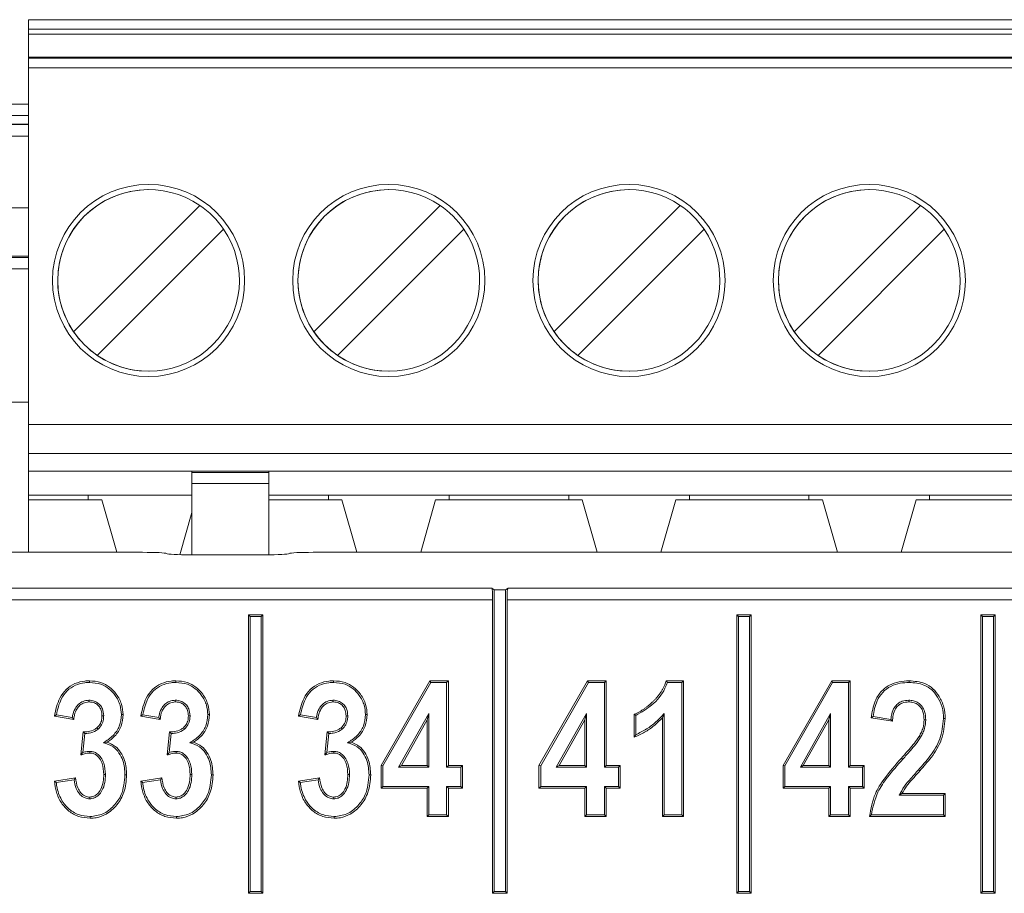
# Model space of a CAD drawing. Header units: millimetres. Extents: x 0 to 2100, y 0 to 1485.
# Tile 47 of 68: x 527 to 547, y 1275 to 1293. Entities that reach past the tile are written whole.
import ezdxf

# ---------------------------------------------------------------- set-up
doc = ezdxf.new("R2010")
doc.units = ezdxf.units.MM
doc.header["$LTSCALE"] = 5

msp = doc.modelspace()

# ---------------------------------------------------------------- linework, layer by layer
at = {"color": 7, "linetype": 'Continuous', "lineweight": 15}
for p, q in [((527.067, 1292.838), (527.067, 1283.808)), ((527.067, 1292.838), (527.067, 1292.838)), ((527.067, 1292.838), (562.067, 1292.838)), ((527.067, 1292.638), (527.067, 1292.538)), ((527.067, 1292.638), (562.067, 1292.638)), ((527.067, 1291.717), (527.067, 1292.538)), ((562.067, 1292.538), (527.067, 1292.538)), ((527.067, 1291.717), (527.067, 1292.058)), ((527.067, 1292.058), (527.067, 1292.033)), ((527.067, 1292.058), (562.067, 1292.058)), ((562.067, 1292.033), (527.067, 1292.033)), ((527.067, 1284.408), (527.067, 1291.833)), ((562.067, 1291.833), (527.067, 1291.833)), ((527.067, 1290.844), (510.418, 1290.844)), ((529.567, 1289.299), (529.567, 1289.299)), ((534.567, 1289.299), (534.567, 1289.299)), ((539.567, 1289.299), (539.567, 1289.299)), ((544.567, 1289.299), (544.567, 1289.299)), ((528.005, 1286.341), (530.634, 1288.97)), ((533.005, 1286.341), (535.634, 1288.97)), ((538.005, 1286.341), (540.634, 1288.97)), ((543.005, 1286.341), (545.634, 1288.97)), ((531.129, 1288.475), (528.5, 1285.846)), ((536.129, 1288.475), (533.5, 1285.846)), ((541.129, 1288.475), (538.5, 1285.846)), ((546.129, 1288.475), (543.5, 1285.846)), ((528.005, 1286.341), (528.005, 1286.341)), ((533.005, 1286.341), (533.005, 1286.341)), ((538.005, 1286.341), (538.005, 1286.341)), ((543.005, 1286.341), (543.005, 1286.341)), ((528.5, 1285.846), (528.5, 1285.846)), ((533.5, 1285.846), (533.5, 1285.846)), ((538.5, 1285.846), (538.5, 1285.846)), ((543.5, 1285.846), (543.5, 1285.846)), ((529.567, 1285.516), (529.567, 1285.516)), ((534.567, 1285.516), (534.567, 1285.516)), ((539.567, 1285.516), (539.567, 1285.516)), ((544.567, 1285.516), (544.567, 1285.516)), ((526.226, 1284.876), (527.067, 1284.876)), ((527.067, 1284.408), (527.067, 1283.808)), ((527.067, 1284.408), (562.067, 1284.408)), ((562.067, 1283.808), (527.067, 1283.808)), ((527.067, 1283.808), (527.067, 1283.808)), ((527.067, 1283.808), (527.067, 1283.438)), ((527.067, 1282.938), (527.067, 1283.808)), ((527.067, 1283.808), (527.067, 1283.808)), ((527.067, 1283.438), (527.067, 1283.438)), ((527.067, 1283.438), (527.067, 1282.938)), ((530.467, 1283.438), (527.067, 1283.438)), ((530.467, 1283.438), (532.067, 1283.438)), ((530.467, 1283.406), (530.467, 1283.438)), ((530.467, 1283.406), (530.467, 1283.18)), ((530.467, 1283.406), (532.067, 1283.406)), ((532.067, 1283.438), (544.567, 1283.438)), ((532.067, 1283.438), (532.067, 1283.406)), ((544.567, 1283.438), (557.067, 1283.438)), ((530.467, 1281.694), (530.467, 1283.18)), ((532.067, 1283.18), (530.467, 1283.18)), ((530.467, 1283.125), (530.467, 1281.903)), ((532.067, 1281.695), (532.067, 1283.18)), ((527.067, 1282.838), (527.067, 1282.938)), ((527.067, 1282.938), (527.067, 1282.838)), ((527.067, 1282.938), (527.067, 1282.938)), ((528.312, 1282.938), (527.067, 1282.938)), ((530.467, 1282.938), (528.312, 1282.938)), ((528.312, 1282.838), (528.312, 1282.938)), ((533.312, 1282.938), (532.067, 1282.938)), ((535.822, 1282.938), (533.312, 1282.938)), ((533.312, 1282.938), (533.312, 1282.838)), ((535.822, 1282.938), (538.312, 1282.938)), ((535.822, 1282.838), (535.822, 1282.938)), ((540.822, 1282.938), (538.312, 1282.938)), ((538.312, 1282.938), (538.312, 1282.838)), ((540.822, 1282.938), (543.312, 1282.938)), ((540.822, 1282.838), (540.822, 1282.938)), ((545.822, 1282.938), (543.312, 1282.938)), ((543.312, 1282.938), (543.312, 1282.838)), ((545.822, 1282.938), (548.312, 1282.938)), ((545.822, 1282.838), (545.822, 1282.938)), ((527.067, 1282.838), (527.067, 1281.747)), ((528.592, 1282.838), (527.067, 1282.838)), ((527.067, 1281.747), (527.067, 1282.838)), ((528.903, 1281.747), (528.592, 1282.838)), ((532.067, 1282.838), (533.592, 1282.838)), ((533.592, 1282.838), (533.903, 1281.747)), ((535.232, 1281.747), (535.542, 1282.838)), ((535.232, 1281.747), (535.542, 1282.838)), ((535.542, 1282.838), (538.592, 1282.838)), ((535.542, 1282.838), (535.542, 1282.838)), ((538.592, 1282.838), (538.903, 1281.747)), ((540.232, 1281.747), (540.542, 1282.838)), ((540.232, 1281.747), (540.542, 1282.838)), ((540.542, 1282.838), (543.592, 1282.838)), ((540.542, 1282.838), (540.542, 1282.838)), ((543.592, 1282.838), (543.903, 1281.747)), ((545.232, 1281.747), (545.542, 1282.838)), ((545.232, 1281.747), (545.542, 1282.838)), ((545.542, 1282.838), (548.592, 1282.838)), ((545.542, 1282.838), (545.542, 1282.838)), ((530.218, 1281.697), (530.467, 1282.574)), ((530.218, 1281.697), (530.467, 1282.574)), ((525.609, 1281.747), (529.441, 1281.747)), ((529.94, 1281.722), (529.943, 1281.719)), ((530.442, 1281.694), (531.993, 1281.694)), ((532.493, 1281.719), (532.495, 1281.722)), ((532.995, 1281.747), (556.001, 1281.747)), ((524.861, 1280.999), (536.708, 1280.999)), ((536.708, 1280.999), (536.763, 1280.966)), ((536.763, 1280.966), (536.763, 1274.682)), ((536.763, 1280.966), (536.993, 1280.966)), ((537.048, 1280.999), (536.993, 1280.966)), ((536.993, 1274.682), (536.993, 1280.966)), ((537.048, 1280.999), (551.948, 1280.999)), ((536.728, 1280.759), (524.861, 1280.759)), ((536.728, 1280.759), (536.728, 1274.647)), ((537.028, 1274.647), (537.028, 1280.759)), ((551.968, 1280.759), (537.028, 1280.759)), ((531.683, 1280.412), (531.648, 1280.447)), ((531.948, 1280.447), (531.648, 1280.447)), ((531.648, 1280.447), (531.648, 1274.647)), ((531.913, 1280.412), (531.683, 1280.412)), ((531.683, 1280.412), (531.683, 1274.682)), ((531.913, 1280.412), (531.948, 1280.447)), ((531.913, 1274.682), (531.913, 1280.412)), ((531.948, 1274.647), (531.948, 1280.447)), ((541.843, 1280.412), (541.808, 1280.447)), ((541.808, 1280.447), (541.808, 1274.647)), ((542.108, 1280.447), (541.808, 1280.447)), ((541.843, 1280.412), (541.843, 1274.682)), ((542.073, 1280.412), (541.843, 1280.412)), ((542.073, 1280.412), (542.108, 1280.447)), ((542.073, 1274.682), (542.073, 1280.412)), ((542.108, 1274.647), (542.108, 1280.447)), ((546.923, 1280.412), (546.888, 1280.447)), ((547.188, 1280.447), (546.888, 1280.447)), ((546.888, 1280.447), (546.888, 1274.647)), ((547.153, 1280.412), (546.923, 1280.412)), ((546.923, 1280.412), (546.923, 1274.682)), ((547.153, 1280.412), (547.188, 1280.447)), ((547.153, 1274.682), (547.153, 1280.412)), ((547.188, 1274.647), (547.188, 1280.447)), ((534.411, 1277.309), (535.423, 1279.072)), ((534.446, 1277.3), (535.443, 1279.037)), ((535.443, 1279.037), (535.423, 1279.072)), ((535.423, 1279.072), (535.806, 1279.072)), ((535.443, 1279.037), (535.771, 1279.037)), ((535.771, 1279.037), (535.806, 1279.072)), ((535.771, 1279.037), (535.771, 1277.276)), ((535.806, 1279.072), (535.806, 1277.311)), ((537.693, 1277.309), (538.705, 1279.072)), ((537.728, 1277.3), (538.725, 1279.037)), ((538.725, 1279.037), (538.705, 1279.072)), ((538.705, 1279.072), (539.088, 1279.072)), ((538.725, 1279.037), (539.053, 1279.037)), ((539.053, 1279.037), (539.088, 1279.072)), ((539.053, 1279.037), (539.053, 1277.276)), ((539.088, 1279.072), (539.088, 1277.311)), ((540.34, 1279.072), (540.702, 1279.072)), ((540.365, 1279.037), (540.667, 1279.037)), ((540.667, 1279.037), (540.702, 1279.072)), ((540.667, 1279.037), (540.667, 1276.282)), ((540.702, 1279.072), (540.702, 1276.247)), ((542.773, 1277.309), (543.785, 1279.072)), ((542.808, 1277.3), (543.805, 1279.037)), ((543.805, 1279.037), (543.785, 1279.072)), ((543.785, 1279.072), (544.168, 1279.072)), ((543.805, 1279.037), (544.133, 1279.037)), ((544.133, 1279.037), (544.168, 1279.072)), ((544.133, 1279.037), (544.133, 1277.276)), ((544.168, 1279.072), (544.168, 1277.311)), ((528.323, 1278.667), (528.323, 1278.632)), ((530.121, 1278.667), (530.121, 1278.632)), ((533.403, 1278.667), (533.403, 1278.632)), ((545.388, 1278.667), (545.388, 1278.632)), ((527.98, 1278.306), (527.648, 1278.366)), ((529.778, 1278.306), (529.446, 1278.366)), ((533.06, 1278.306), (532.728, 1278.366)), ((535.4, 1278.393), (534.77, 1277.276)), ((535.4, 1278.393), (535.365, 1278.26)), ((535.4, 1277.276), (535.4, 1278.393)), ((538.682, 1278.393), (538.053, 1277.276)), ((538.682, 1278.393), (538.647, 1278.26)), ((538.682, 1277.276), (538.682, 1278.393)), ((539.675, 1277.898), (539.675, 1278.375)), ((540.297, 1278.389), (540.262, 1278.301)), ((540.297, 1276.282), (540.297, 1278.389)), ((543.762, 1278.393), (543.133, 1277.276)), ((543.762, 1278.393), (543.727, 1278.26)), ((543.762, 1277.276), (543.762, 1278.393)), ((528.01, 1278.265), (527.607, 1278.338)), ((528.633, 1278.344), (528.597, 1278.344)), ((529.808, 1278.265), (529.405, 1278.338)), ((530.43, 1278.344), (530.395, 1278.344)), ((533.09, 1278.265), (532.687, 1278.338)), ((533.713, 1278.344), (533.677, 1278.344)), ((535.365, 1278.26), (534.83, 1277.311)), ((535.365, 1277.311), (535.365, 1278.26)), ((538.647, 1278.26), (538.113, 1277.311)), ((538.647, 1277.311), (538.647, 1278.26)), ((539.71, 1277.95), (539.71, 1278.352)), ((540.262, 1276.247), (540.262, 1278.301)), ((543.727, 1278.26), (543.193, 1277.311)), ((543.727, 1277.311), (543.727, 1278.26)), ((545.048, 1278.228), (544.608, 1278.301)), ((545.017, 1278.269), (544.647, 1278.33)), ((545.744, 1278.258), (545.709, 1278.258)), ((528.157, 1277.527), (528.205, 1278.008)), ((528.197, 1277.577), (528.237, 1277.973)), ((528.516, 1278.066), (528.493, 1278.093)), ((529.955, 1277.527), (530.003, 1278.008)), ((529.995, 1277.577), (530.035, 1277.973)), ((530.314, 1278.066), (530.291, 1278.093)), ((533.237, 1277.527), (533.285, 1278.008)), ((533.277, 1277.577), (533.317, 1277.973)), ((533.596, 1278.066), (533.573, 1278.093)), ((528.629, 1277.78), (528.708, 1277.792)), ((530.427, 1277.78), (530.505, 1277.792)), ((533.709, 1277.78), (533.788, 1277.792)), ((545.636, 1277.896), (545.606, 1277.914)), ((528.346, 1277.603), (528.345, 1277.568)), ((530.144, 1277.603), (530.143, 1277.568)), ((533.426, 1277.603), (533.425, 1277.568)), ((545.264, 1277.44), (545.237, 1277.463)), ((534.446, 1277.3), (534.411, 1277.309)), ((534.411, 1276.834), (534.411, 1277.309)), ((534.446, 1276.869), (534.446, 1277.3)), ((534.77, 1277.276), (534.83, 1277.311)), ((534.77, 1277.276), (535.4, 1277.276)), ((534.83, 1277.311), (535.365, 1277.311)), ((535.4, 1277.276), (535.365, 1277.311)), ((535.771, 1277.276), (535.806, 1277.311)), ((535.771, 1277.276), (536.064, 1277.276)), ((535.806, 1277.311), (536.099, 1277.311)), ((536.064, 1277.276), (536.099, 1277.311)), ((536.064, 1277.276), (536.064, 1276.869)), ((536.099, 1277.311), (536.099, 1276.834)), ((537.728, 1277.3), (537.693, 1277.309)), ((537.693, 1276.834), (537.693, 1277.309)), ((537.728, 1276.869), (537.728, 1277.3)), ((538.053, 1277.276), (538.113, 1277.311)), ((538.053, 1277.276), (538.682, 1277.276)), ((538.113, 1277.311), (538.647, 1277.311)), ((538.682, 1277.276), (538.647, 1277.311)), ((539.053, 1277.276), (539.088, 1277.311)), ((539.053, 1277.276), (539.346, 1277.276)), ((539.088, 1277.311), (539.381, 1277.311)), ((539.346, 1277.276), (539.381, 1277.311)), ((539.346, 1277.276), (539.346, 1276.869)), ((539.381, 1277.311), (539.381, 1276.834)), ((542.808, 1277.3), (542.773, 1277.309)), ((542.773, 1276.834), (542.773, 1277.309)), ((542.808, 1276.869), (542.808, 1277.3)), ((543.133, 1277.276), (543.193, 1277.311)), ((543.133, 1277.276), (543.762, 1277.276)), ((543.193, 1277.311), (543.727, 1277.311)), ((543.762, 1277.276), (543.727, 1277.311)), ((544.133, 1277.276), (544.168, 1277.311)), ((544.133, 1277.276), (544.426, 1277.276)), ((544.168, 1277.311), (544.461, 1277.311)), ((544.426, 1277.276), (544.461, 1277.311)), ((544.426, 1277.276), (544.426, 1276.869)), ((544.461, 1277.311), (544.461, 1276.834)), ((545.592, 1277.218), (545.618, 1277.195)), ((527.607, 1276.981), (528.047, 1277.054)), ((527.645, 1276.951), (528.016, 1277.013)), ((528.669, 1277.124), (528.634, 1277.124)), ((529.405, 1276.981), (529.845, 1277.054)), ((529.443, 1276.951), (529.814, 1277.013)), ((530.467, 1277.124), (530.432, 1277.124)), ((532.687, 1276.981), (533.127, 1277.054)), ((532.725, 1276.951), (533.096, 1277.013)), ((533.749, 1277.124), (533.714, 1277.124)), ((534.446, 1276.869), (534.411, 1276.834)), ((535.365, 1276.834), (534.411, 1276.834)), ((535.4, 1276.869), (534.446, 1276.869)), ((535.4, 1276.869), (535.365, 1276.834)), ((535.365, 1276.247), (535.365, 1276.834)), ((535.4, 1276.282), (535.4, 1276.869)), ((535.771, 1276.869), (535.771, 1276.282)), ((535.771, 1276.869), (535.806, 1276.834)), ((536.064, 1276.869), (535.771, 1276.869)), ((535.806, 1276.834), (535.806, 1276.247)), ((536.099, 1276.834), (535.806, 1276.834)), ((536.064, 1276.869), (536.099, 1276.834)), ((537.728, 1276.869), (537.693, 1276.834)), ((538.647, 1276.834), (537.693, 1276.834)), ((538.682, 1276.869), (537.728, 1276.869)), ((538.682, 1276.869), (538.647, 1276.834)), ((538.647, 1276.247), (538.647, 1276.834)), ((538.682, 1276.282), (538.682, 1276.869)), ((539.346, 1276.869), (539.053, 1276.869)), ((539.053, 1276.869), (539.053, 1276.282)), ((539.053, 1276.869), (539.088, 1276.834)), ((539.088, 1276.834), (539.088, 1276.247)), ((539.381, 1276.834), (539.088, 1276.834)), ((539.346, 1276.869), (539.381, 1276.834)), ((542.808, 1276.869), (542.773, 1276.834)), ((543.727, 1276.834), (542.773, 1276.834)), ((543.762, 1276.869), (542.808, 1276.869)), ((543.762, 1276.869), (543.727, 1276.834)), ((543.727, 1276.247), (543.727, 1276.834)), ((543.762, 1276.282), (543.762, 1276.869)), ((544.133, 1276.869), (544.133, 1276.282)), ((544.133, 1276.869), (544.168, 1276.834)), ((544.426, 1276.869), (544.133, 1276.869)), ((544.168, 1276.834), (544.168, 1276.247)), ((544.461, 1276.834), (544.168, 1276.834)), ((544.426, 1276.869), (544.461, 1276.834)), ((545.19, 1276.689), (545.248, 1276.724)), ((545.248, 1276.724), (546.149, 1276.724)), ((546.114, 1276.689), (546.149, 1276.724)), ((546.149, 1276.724), (546.149, 1276.247)), ((528.342, 1276.615), (528.342, 1276.65)), ((530.14, 1276.615), (530.14, 1276.65)), ((533.422, 1276.615), (533.422, 1276.65)), ((545.19, 1276.689), (546.114, 1276.689)), ((546.114, 1276.689), (546.114, 1276.282)), ((535.4, 1276.282), (535.365, 1276.247)), ((535.806, 1276.247), (535.365, 1276.247)), ((535.771, 1276.282), (535.4, 1276.282)), ((535.771, 1276.282), (535.806, 1276.247)), ((538.682, 1276.282), (538.647, 1276.247)), ((539.088, 1276.247), (538.647, 1276.247)), ((539.053, 1276.282), (538.682, 1276.282)), ((539.053, 1276.282), (539.088, 1276.247)), ((540.297, 1276.282), (540.262, 1276.247)), ((540.702, 1276.247), (540.262, 1276.247)), ((540.667, 1276.282), (540.297, 1276.282)), ((540.667, 1276.282), (540.702, 1276.247)), ((543.762, 1276.282), (543.727, 1276.247)), ((544.168, 1276.247), (543.727, 1276.247)), ((544.133, 1276.282), (543.762, 1276.282)), ((544.133, 1276.282), (544.168, 1276.247)), ((546.149, 1276.247), (544.571, 1276.247)), ((546.114, 1276.282), (544.611, 1276.282)), ((546.114, 1276.282), (546.149, 1276.247)), ((531.683, 1274.682), (531.648, 1274.647)), ((531.683, 1274.682), (531.913, 1274.682)), ((531.913, 1274.682), (531.948, 1274.647)), ((536.763, 1274.682), (536.728, 1274.647)), ((536.763, 1274.682), (536.993, 1274.682)), ((536.993, 1274.682), (537.028, 1274.647)), ((541.843, 1274.682), (541.808, 1274.647)), ((541.843, 1274.682), (542.073, 1274.682)), ((542.073, 1274.682), (542.108, 1274.647)), ((546.923, 1274.682), (546.888, 1274.647)), ((546.923, 1274.682), (547.153, 1274.682)), ((547.153, 1274.682), (547.188, 1274.647)), ((531.648, 1274.647), (531.948, 1274.647)), ((536.728, 1274.647), (537.028, 1274.647)), ((541.808, 1274.647), (542.108, 1274.647)), ((546.888, 1274.647), (547.188, 1274.647))]:
    msp.add_line(p, q, dxfattribs=at)
at = {"color": 8, "linetype": 'Continuous', "lineweight": 15}
for p, q in [((510.418, 1291.081), (527.067, 1291.081)), ((527.067, 1290.664), (510.418, 1290.664)), ((510.418, 1290.657), (527.067, 1290.657)), ((527.067, 1290.415), (510.418, 1290.415)), ((517.206, 1288.92), (527.067, 1288.92)), ((527.067, 1287.913), (517.157, 1287.913)), ((526.226, 1287.888), (527.067, 1287.888)), ((527.067, 1287.648), (526.226, 1287.648))]:
    msp.add_line(p, q, dxfattribs=at)
at = {"color": 7, "linetype": 'Continuous', "lineweight": 15, "flags": 128}
for points in [[(527.067, 1292.838), (527.067, 1292.834), (527.067, 1292.822), (527.067, 1292.804), (527.067, 1292.779), (527.067, 1292.749), (527.067, 1292.714), (527.067, 1292.677), (527.067, 1292.638)], [(527.067, 1292.033), (527.067, 1292.028), (527.067, 1292.016), (527.067, 1291.997), (527.067, 1291.972), (527.067, 1291.942), (527.067, 1291.908), (527.067, 1291.871), (527.067, 1291.833)], [(530.467, 1283.125), (530.467, 1283.185), (530.467, 1283.243), (530.467, 1283.298), (530.467, 1283.345), (530.467, 1283.384), (530.467, 1283.414), (530.467, 1283.432), (530.467, 1283.438)], [(532.067, 1283.18), (532.067, 1283.221), (532.067, 1283.259), (532.067, 1283.294), (532.067, 1283.326), (532.067, 1283.353), (532.067, 1283.376), (532.067, 1283.394), (532.067, 1283.406)], [(528.336, 1279.037), (528.336, 1279.047), (528.336, 1279.058), (528.336, 1279.072)], [(530.134, 1279.037), (530.134, 1279.047), (530.134, 1279.058), (530.134, 1279.072)], [(533.416, 1279.037), (533.416, 1279.047), (533.416, 1279.058), (533.416, 1279.072)], [(545.397, 1279.037), (545.397, 1279.047), (545.397, 1279.058), (545.397, 1279.072)], [(529.003, 1278.369), (529.013, 1278.369), (529.024, 1278.369), (529.038, 1278.368)], [(530.801, 1278.369), (530.811, 1278.369), (530.822, 1278.369), (530.836, 1278.368)], [(534.083, 1278.369), (534.093, 1278.369), (534.104, 1278.369), (534.118, 1278.368)], [(539.71, 1278.352), (539.692, 1278.363), (539.675, 1278.375)], [(546.114, 1278.286), (546.124, 1278.286), (546.135, 1278.286), (546.149, 1278.286)], [(529.076, 1277.113), (529.094, 1277.113), (529.111, 1277.113)], [(530.874, 1277.113), (530.891, 1277.113), (530.909, 1277.113)], [(534.156, 1277.113), (534.174, 1277.113), (534.191, 1277.113)], [(528.35, 1276.245), (528.35, 1276.235), (528.35, 1276.224), (528.35, 1276.21)], [(530.148, 1276.245), (530.148, 1276.235), (530.148, 1276.224), (530.148, 1276.21)], [(533.43, 1276.245), (533.43, 1276.235), (533.43, 1276.224), (533.43, 1276.21)]]:
    msp.add_lwpolyline(points, dxfattribs=at)
at = {"color": 7, "linetype": 'Continuous', "lineweight": 15}
for centre in [(529.567, 1287.408), (534.567, 1287.408), (539.567, 1287.408), (544.567, 1287.408)]:
    msp.add_circle(centre, 2, dxfattribs=at)
for centre, radius, start, end in [((529.567, 1287.408), 1.891, 90, 180), ((529.567, 1287.408), 1.891, 55.6634, 214.3366), ((529.567, 1287.408), 2, 360, 90), ((534.567, 1287.408), 1.891, 55.6634, 214.3366), ((534.567, 1287.408), 1.891, 90, 270), ((534.567, 1287.408), 2, 270, 90), ((539.567, 1287.408), 1.891, 90, 270), ((539.567, 1287.408), 1.891, 55.6634, 214.3366), ((539.567, 1287.408), 2, 270, 90), ((544.567, 1287.408), 1.891, 55.6634, 214.3366), ((544.567, 1287.408), 1.891, 90, 270), ((544.567, 1287.408), 2, 270, 90), ((529.567, 1287.408), 1.891, 34.3365, 55.6634), ((534.567, 1287.408), 1.891, 34.3365, 55.6634), ((539.567, 1287.408), 1.891, 34.3365, 55.6634), ((544.567, 1287.408), 1.891, 34.3365, 55.6634), ((529.567, 1287.408), 1.891, 235.6634, 34.3366), ((534.567, 1287.408), 1.891, 235.6634, 34.3366), ((539.567, 1287.408), 1.891, 235.6634, 34.3366), ((544.567, 1287.408), 1.891, 235.6634, 34.3366), ((529.567, 1287.408), 1.891, 180, 270), ((529.567, 1287.408), 2, 270, 360), ((529.567, 1287.408), 1.891, 214.3365, 235.6634), ((534.567, 1287.408), 1.891, 214.3365, 235.6634), ((539.567, 1287.408), 1.891, 214.3365, 235.6634), ((544.567, 1287.408), 1.891, 214.3365, 235.6634)]:
    msp.add_arc(centre, radius, start, end, dxfattribs=at)
for centre, major_axis, ratio, start_param, end_param in [((529.441, 1281.721), (0.5, 0), 0.052408, 0.05236, 1.570796), ((530.442, 1281.721), (0.5, 0), 0.052408, 3.193953, 4.712389), ((531.993, 1281.721), (0.5, 0), 0.052408, 4.712389, 6.230825), ((532.995, 1281.721), (0.5, 0), 0.052408, 1.570796, 3.089233), ((536.707, 1280.759), (0, 0.24), 0.087489, 4.712389, 6.230825), ((537.049, 1280.759), (0, 0.24), 0.087489, 0.05236, 1.570796)]:
    msp.add_ellipse(centre, major_axis=major_axis, ratio=ratio, start_param=start_param, end_param=end_param, dxfattribs=at)
for points, knots in [([(527.607, 1278.338), (527.635, 1278.467), (527.679, 1278.668), (527.843, 1278.9), (528.028, 1279.023), (528.202, 1279.067), (528.304, 1279.071), (528.336, 1279.072)], [0, 0, 0, 0, 0.343297, 0.536304, 0.730119, 0.916333, 1, 1, 1, 1]), ([(527.648, 1278.366), (527.674, 1278.477), (527.716, 1278.656), (527.862, 1278.87), (528.037, 1278.988), (528.204, 1279.032), (528.304, 1279.036), (528.336, 1279.037)], [0, 0, 0, 0, 0.320083, 0.518706, 0.718316, 0.907702, 1, 1, 1, 1]), ([(528.336, 1279.072), (528.418, 1279.066), (528.567, 1279.055), (528.763, 1278.949), (528.91, 1278.789), (529.018, 1278.592), (529.031, 1278.44), (529.038, 1278.368)], [0, 0, 0, 0, 0.220184, 0.404554, 0.588461, 0.805131, 1, 1, 1, 1]), ([(528.336, 1279.037), (528.418, 1279.031), (528.564, 1279.02), (528.749, 1278.914), (528.885, 1278.762), (528.985, 1278.576), (528.997, 1278.434), (529.003, 1278.369)], [0, 0, 0, 0, 0.231957, 0.413399, 0.594266, 0.81341, 1, 1, 1, 1]), ([(529.405, 1278.338), (529.433, 1278.467), (529.477, 1278.668), (529.64, 1278.9), (529.826, 1279.023), (530, 1279.067), (530.102, 1279.071), (530.134, 1279.072)], [0, 0, 0, 0, 0.343297, 0.536304, 0.730119, 0.916333, 1, 1, 1, 1]), ([(529.446, 1278.366), (529.472, 1278.477), (529.514, 1278.656), (529.66, 1278.87), (529.835, 1278.988), (530.002, 1279.032), (530.101, 1279.036), (530.134, 1279.037)], [0, 0, 0, 0, 0.320083, 0.518706, 0.718316, 0.907702, 1, 1, 1, 1]), ([(530.134, 1279.072), (530.215, 1279.066), (530.365, 1279.055), (530.561, 1278.949), (530.707, 1278.789), (530.816, 1278.592), (530.829, 1278.44), (530.836, 1278.368)], [0, 0, 0, 0, 0.220184, 0.404554, 0.588461, 0.805131, 1, 1, 1, 1]), ([(530.134, 1279.037), (530.216, 1279.031), (530.361, 1279.02), (530.547, 1278.914), (530.683, 1278.762), (530.783, 1278.576), (530.795, 1278.434), (530.801, 1278.369)], [0, 0, 0, 0, 0.2319567, 0.4133986, 0.5942661, 0.8134097, 1, 1, 1, 1]), ([(532.687, 1278.338), (532.715, 1278.467), (532.759, 1278.668), (532.923, 1278.9), (533.108, 1279.023), (533.282, 1279.067), (533.384, 1279.071), (533.416, 1279.072)], [0, 0, 0, 0, 0.343297, 0.536304, 0.730119, 0.916333, 1, 1, 1, 1]), ([(532.728, 1278.366), (532.754, 1278.477), (532.796, 1278.656), (532.942, 1278.87), (533.117, 1278.988), (533.284, 1279.032), (533.384, 1279.036), (533.416, 1279.037)], [0, 0, 0, 0, 0.320083, 0.518706, 0.718316, 0.907702, 1, 1, 1, 1]), ([(533.416, 1279.072), (533.498, 1279.066), (533.647, 1279.055), (533.843, 1278.949), (533.99, 1278.789), (534.098, 1278.592), (534.111, 1278.44), (534.118, 1278.368)], [0, 0, 0, 0, 0.220184, 0.404554, 0.588461, 0.805131, 1, 1, 1, 1]), ([(533.416, 1279.037), (533.498, 1279.031), (533.644, 1279.02), (533.829, 1278.914), (533.965, 1278.762), (534.065, 1278.576), (534.077, 1278.434), (534.083, 1278.369)], [0, 0, 0, 0, 0.231957, 0.413399, 0.594266, 0.81341, 1, 1, 1, 1]), ([(539.675, 1278.375), (539.711, 1278.391), (539.767, 1278.416), (539.836, 1278.457), (539.886, 1278.491), (539.934, 1278.526), (539.981, 1278.564), (540.027, 1278.603), (540.071, 1278.644), (540.113, 1278.687), (540.153, 1278.732), (540.191, 1278.78), (540.225, 1278.829), (540.257, 1278.88), (540.285, 1278.934), (540.315, 1278.997), (540.331, 1279.044), (540.34, 1279.072)], [0, 0, 0, 0, 0.121424, 0.182146, 0.242858, 0.303558, 0.364257, 0.424957, 0.485656, 0.546361, 0.607072, 0.667786, 0.728501, 0.789218, 0.849933, 0.910654, 1, 1, 1, 1]), ([(539.71, 1278.352), (539.824, 1278.418), (540.066, 1278.558), (540.28, 1278.817), (540.349, 1278.996), (540.365, 1279.037)], [0, 0, 0, 0, 0.407005, 0.86362, 1, 1, 1, 1]), ([(540.365, 1279.037), (540.361, 1279.043), (540.353, 1279.054), (540.345, 1279.066), (540.34, 1279.072)], [0, 0, 0, 0, 0.5, 1, 1, 1, 1]), ([(544.608, 1278.301), (544.627, 1278.419), (544.657, 1278.612), (544.798, 1278.849), (544.977, 1278.988), (545.186, 1279.062), (545.328, 1279.069), (545.397, 1279.072)], [0, 0, 0, 0, 0.288337, 0.471413, 0.655432, 0.830238, 1, 1, 1, 1]), ([(544.647, 1278.33), (544.666, 1278.441), (544.698, 1278.621), (544.837, 1278.839), (545.01, 1278.965), (545.205, 1279.029), (545.336, 1279.034), (545.397, 1279.037)], [0, 0, 0, 0, 0.290509, 0.474147, 0.658488, 0.838535, 1, 1, 1, 1]), ([(545.397, 1279.072), (545.509, 1279.063), (545.689, 1279.049), (545.902, 1278.913), (546.035, 1278.739), (546.132, 1278.528), (546.143, 1278.366), (546.149, 1278.286)], [0, 0, 0, 0, 0.270122, 0.43742, 0.604347, 0.804237, 1, 1, 1, 1]), ([(545.397, 1279.037), (545.503, 1279.029), (545.673, 1279.016), (545.876, 1278.889), (546.002, 1278.726), (546.097, 1278.523), (546.108, 1278.366), (546.114, 1278.286)], [0, 0, 0, 0, 0.267375, 0.432949, 0.598208, 0.795377, 1, 1, 1, 1]), ([(528.323, 1278.667), (528.283, 1278.662), (528.201, 1278.654), (528.102, 1278.583), (528.024, 1278.481), (527.992, 1278.383), (527.982, 1278.319), (527.98, 1278.306)], [0, 0, 0, 0, 0.221935, 0.443415, 0.644984, 0.925206, 1, 1, 1, 1]), ([(528.323, 1278.632), (528.283, 1278.627), (528.206, 1278.617), (528.117, 1278.548), (528.049, 1278.452), (528.021, 1278.352), (528.013, 1278.284), (528.01, 1278.265)], [0, 0, 0, 0, 0.228423, 0.425992, 0.615038, 0.890215, 1, 1, 1, 1]), ([(528.633, 1278.344), (528.628, 1278.394), (528.622, 1278.476), (528.559, 1278.573), (528.482, 1278.634), (528.399, 1278.664), (528.344, 1278.666), (528.323, 1278.667)], [0, 0, 0, 0, 0.295054, 0.484556, 0.673626, 0.874113, 1, 1, 1, 1]), ([(528.597, 1278.344), (528.595, 1278.381), (528.591, 1278.447), (528.547, 1278.533), (528.482, 1278.593), (528.404, 1278.628), (528.349, 1278.63), (528.323, 1278.632)], [0, 0, 0, 0, 0.248126, 0.440802, 0.633837, 0.830577, 1, 1, 1, 1]), ([(530.121, 1278.667), (530.08, 1278.662), (529.999, 1278.654), (529.9, 1278.583), (529.822, 1278.481), (529.79, 1278.383), (529.78, 1278.319), (529.778, 1278.306)], [0, 0, 0, 0, 0.221935, 0.443415, 0.644984, 0.925206, 1, 1, 1, 1]), ([(530.121, 1278.632), (530.08, 1278.627), (530.004, 1278.617), (529.915, 1278.548), (529.846, 1278.452), (529.819, 1278.352), (529.811, 1278.284), (529.808, 1278.265)], [0, 0, 0, 0, 0.228423, 0.425992, 0.615038, 0.890215, 1, 1, 1, 1]), ([(530.43, 1278.344), (530.426, 1278.394), (530.419, 1278.476), (530.357, 1278.573), (530.28, 1278.634), (530.197, 1278.664), (530.142, 1278.666), (530.121, 1278.667)], [0, 0, 0, 0, 0.295054, 0.484556, 0.673626, 0.874113, 1, 1, 1, 1]), ([(530.395, 1278.344), (530.393, 1278.381), (530.388, 1278.447), (530.344, 1278.533), (530.279, 1278.593), (530.201, 1278.628), (530.147, 1278.63), (530.121, 1278.632)], [0, 0, 0, 0, 0.248126, 0.4408025, 0.6338369, 0.8305769, 1, 1, 1, 1]), ([(533.403, 1278.667), (533.363, 1278.662), (533.281, 1278.654), (533.182, 1278.583), (533.104, 1278.481), (533.072, 1278.383), (533.062, 1278.319), (533.06, 1278.306)], [0, 0, 0, 0, 0.221935, 0.443415, 0.644984, 0.925206, 1, 1, 1, 1]), ([(533.403, 1278.632), (533.363, 1278.627), (533.286, 1278.617), (533.197, 1278.548), (533.129, 1278.452), (533.101, 1278.352), (533.093, 1278.284), (533.09, 1278.265)], [0, 0, 0, 0, 0.228423, 0.425992, 0.615038, 0.890215, 1, 1, 1, 1]), ([(533.713, 1278.344), (533.708, 1278.394), (533.702, 1278.476), (533.639, 1278.573), (533.562, 1278.634), (533.479, 1278.664), (533.424, 1278.666), (533.403, 1278.667)], [0, 0, 0, 0, 0.295054, 0.484556, 0.673626, 0.874113, 1, 1, 1, 1]), ([(533.677, 1278.344), (533.675, 1278.381), (533.671, 1278.447), (533.627, 1278.533), (533.562, 1278.593), (533.484, 1278.628), (533.429, 1278.63), (533.403, 1278.632)], [0, 0, 0, 0, 0.248126, 0.440802, 0.633837, 0.830577, 1, 1, 1, 1]), ([(545.388, 1278.667), (545.342, 1278.663), (545.261, 1278.658), (545.158, 1278.599), (545.078, 1278.509), (545.033, 1278.393), (545.022, 1278.307), (545.017, 1278.269)], [0, 0, 0, 0, 0.223874, 0.397312, 0.570645, 0.80856, 1, 1, 1, 1]), ([(545.388, 1278.632), (545.342, 1278.628), (545.265, 1278.622), (545.171, 1278.564), (545.102, 1278.479), (545.061, 1278.362), (545.053, 1278.272), (545.048, 1278.228)], [0, 0, 0, 0, 0.229637, 0.385983, 0.542173, 0.776091, 1, 1, 1, 1]), ([(545.744, 1278.258), (545.74, 1278.318), (545.734, 1278.416), (545.673, 1278.54), (545.589, 1278.617), (545.49, 1278.661), (545.421, 1278.665), (545.388, 1278.667)], [0, 0, 0, 0, 0.2918638, 0.4771643, 0.663412, 0.8378089, 1, 1, 1, 1]), ([(545.709, 1278.258), (545.705, 1278.315), (545.7, 1278.406), (545.643, 1278.519), (545.569, 1278.587), (545.479, 1278.627), (545.418, 1278.63), (545.388, 1278.632)], [0, 0, 0, 0, 0.304454, 0.485785, 0.66812, 0.839053, 1, 1, 1, 1]), ([(527.648, 1278.366), (527.641, 1278.362), (527.627, 1278.352), (527.614, 1278.343), (527.607, 1278.338)], [0, 0, 0, 0, 0.5, 1, 1, 1, 1]), ([(529.003, 1278.369), (528.995, 1278.287), (528.979, 1278.126), (528.833, 1277.919), (528.698, 1277.827), (528.629, 1277.78)], [0, 0, 0, 0, 0.334091, 0.654613, 1, 1, 1, 1]), ([(529.038, 1278.368), (529.03, 1278.287), (529.014, 1278.121), (528.881, 1277.921), (528.761, 1277.831), (528.708, 1277.792)], [0, 0, 0, 0, 0.3518171, 0.7116281, 1, 1, 1, 1]), ([(529.446, 1278.366), (529.439, 1278.362), (529.425, 1278.352), (529.411, 1278.343), (529.405, 1278.338)], [0, 0, 0, 0, 0.5, 1, 1, 1, 1]), ([(530.801, 1278.369), (530.793, 1278.287), (530.777, 1278.126), (530.631, 1277.919), (530.496, 1277.827), (530.427, 1277.78)], [0, 0, 0, 0, 0.334091, 0.654613, 1, 1, 1, 1]), ([(530.836, 1278.368), (530.828, 1278.287), (530.812, 1278.121), (530.679, 1277.921), (530.559, 1277.831), (530.505, 1277.792)], [0, 0, 0, 0, 0.351817, 0.711628, 1, 1, 1, 1]), ([(532.728, 1278.366), (532.721, 1278.362), (532.707, 1278.352), (532.694, 1278.343), (532.687, 1278.338)], [0, 0, 0, 0, 0.5, 1, 1, 1, 1]), ([(534.083, 1278.369), (534.075, 1278.287), (534.059, 1278.126), (533.913, 1277.919), (533.778, 1277.827), (533.709, 1277.78)], [0, 0, 0, 0, 0.334091, 0.654613, 1, 1, 1, 1]), ([(534.118, 1278.368), (534.11, 1278.287), (534.094, 1278.121), (533.961, 1277.921), (533.841, 1277.831), (533.788, 1277.792)], [0, 0, 0, 0, 0.351817, 0.711628, 1, 1, 1, 1]), ([(540.297, 1278.389), (540.242, 1278.33), (540.131, 1278.212), (539.935, 1278.06), (539.785, 1277.987), (539.71, 1277.95)], [0, 0, 0, 0, 0.326291, 0.658489, 1, 1, 1, 1]), ([(527.98, 1278.306), (527.985, 1278.299), (527.995, 1278.285), (528.005, 1278.272), (528.01, 1278.265)], [0, 0, 0, 0, 0.5, 1, 1, 1, 1]), ([(528.493, 1278.093), (528.52, 1278.122), (528.571, 1278.177), (528.595, 1278.27), (528.597, 1278.325), (528.597, 1278.344)], [0, 0, 0, 0, 0.4155516, 0.7939211, 1, 1, 1, 1]), ([(528.516, 1278.066), (528.543, 1278.095), (528.598, 1278.152), (528.629, 1278.255), (528.632, 1278.319), (528.633, 1278.344)], [0, 0, 0, 0, 0.373178, 0.762977, 1, 1, 1, 1]), ([(529.778, 1278.306), (529.783, 1278.299), (529.793, 1278.285), (529.803, 1278.272), (529.808, 1278.265)], [0, 0, 0, 0, 0.5, 1, 1, 1, 1]), ([(530.291, 1278.093), (530.318, 1278.122), (530.368, 1278.177), (530.393, 1278.27), (530.395, 1278.325), (530.395, 1278.344)], [0, 0, 0, 0, 0.415552, 0.793921, 1, 1, 1, 1]), ([(530.314, 1278.066), (530.34, 1278.095), (530.395, 1278.152), (530.427, 1278.255), (530.429, 1278.319), (530.43, 1278.344)], [0, 0, 0, 0, 0.3731782, 0.7629769, 1, 1, 1, 1]), ([(533.06, 1278.306), (533.065, 1278.299), (533.075, 1278.285), (533.085, 1278.272), (533.09, 1278.265)], [0, 0, 0, 0, 0.5, 1, 1, 1, 1]), ([(533.573, 1278.093), (533.6, 1278.122), (533.651, 1278.177), (533.675, 1278.27), (533.677, 1278.325), (533.677, 1278.344)], [0, 0, 0, 0, 0.415552, 0.793921, 1, 1, 1, 1]), ([(533.596, 1278.066), (533.623, 1278.095), (533.678, 1278.152), (533.709, 1278.255), (533.712, 1278.319), (533.713, 1278.344)], [0, 0, 0, 0, 0.373178, 0.762977, 1, 1, 1, 1]), ([(540.262, 1278.301), (540.205, 1278.245), (540.092, 1278.132), (539.894, 1277.995), (539.748, 1277.93), (539.675, 1277.898)], [0, 0, 0, 0, 0.336046, 0.664097, 1, 1, 1, 1]), ([(544.647, 1278.33), (544.64, 1278.326), (544.627, 1278.316), (544.614, 1278.306), (544.608, 1278.301)], [0, 0, 0, 0, 0.5, 1, 1, 1, 1]), ([(545.017, 1278.269), (545.02, 1278.264), (545.027, 1278.255), (545.038, 1278.242), (545.045, 1278.233), (545.048, 1278.228)], [0, 0, 0, 0, 0.3346133, 0.6673066, 1, 1, 1, 1]), ([(546.114, 1278.286), (546.098, 1278.141), (546.067, 1277.857), (545.846, 1277.505), (545.673, 1277.31), (545.592, 1277.218)], [0, 0, 0, 0, 0.357125, 0.696707, 1, 1, 1, 1]), ([(545.606, 1277.914), (545.622, 1277.943), (545.654, 1278.001), (545.697, 1278.115), (545.704, 1278.203), (545.709, 1278.258)], [0, 0, 0, 0, 0.272987, 0.546646, 1, 1, 1, 1]), ([(546.149, 1278.286), (546.132, 1278.136), (546.1, 1277.843), (545.874, 1277.484), (545.699, 1277.286), (545.618, 1277.195)], [0, 0, 0, 0, 0.361488, 0.703953, 1, 1, 1, 1]), ([(545.636, 1277.896), (545.652, 1277.925), (545.684, 1277.983), (545.73, 1278.103), (545.738, 1278.197), (545.744, 1278.258)], [0, 0, 0, 0, 0.259837, 0.520269, 1, 1, 1, 1]), ([(528.205, 1278.008), (528.24, 1278.009), (528.322, 1278.01), (528.423, 1278.041), (528.477, 1278.081), (528.493, 1278.093)], [0, 0, 0, 0, 0.341831, 0.800795, 1, 1, 1, 1]), ([(528.237, 1277.973), (528.233, 1277.978), (528.226, 1277.985), (528.215, 1277.997), (528.209, 1278.004), (528.205, 1278.008)], [0, 0, 0, 0, 0.368432, 0.684216, 1, 1, 1, 1]), ([(528.237, 1277.973), (528.268, 1277.975), (528.35, 1277.98), (528.447, 1278.015), (528.502, 1278.056), (528.516, 1278.066)], [0, 0, 0, 0, 0.307316, 0.824625, 1, 1, 1, 1]), ([(530.003, 1278.008), (530.038, 1278.009), (530.12, 1278.01), (530.221, 1278.041), (530.275, 1278.081), (530.291, 1278.093)], [0, 0, 0, 0, 0.341831, 0.800795, 1, 1, 1, 1]), ([(530.035, 1277.973), (530.031, 1277.978), (530.024, 1277.985), (530.013, 1277.997), (530.007, 1278.004), (530.003, 1278.008)], [0, 0, 0, 0, 0.368432, 0.684216, 1, 1, 1, 1]), ([(530.035, 1277.973), (530.065, 1277.975), (530.147, 1277.98), (530.244, 1278.015), (530.3, 1278.056), (530.314, 1278.066)], [0, 0, 0, 0, 0.307316, 0.824625, 1, 1, 1, 1]), ([(533.285, 1278.008), (533.32, 1278.009), (533.402, 1278.01), (533.503, 1278.041), (533.557, 1278.081), (533.573, 1278.093)], [0, 0, 0, 0, 0.341831, 0.800795, 1, 1, 1, 1]), ([(533.317, 1277.973), (533.313, 1277.978), (533.306, 1277.985), (533.295, 1277.997), (533.289, 1278.004), (533.285, 1278.008)], [0, 0, 0, 0, 0.368432, 0.684216, 1, 1, 1, 1]), ([(533.317, 1277.973), (533.348, 1277.975), (533.43, 1277.98), (533.527, 1278.015), (533.582, 1278.056), (533.596, 1278.066)], [0, 0, 0, 0, 0.307316, 0.824625, 1, 1, 1, 1]), ([(539.71, 1277.95), (539.704, 1277.941), (539.692, 1277.924), (539.681, 1277.906), (539.675, 1277.898)], [0, 0, 0, 0, 0.5, 1, 1, 1, 1]), ([(528.629, 1277.78), (528.698, 1277.758), (528.826, 1277.717), (528.958, 1277.573), (529.059, 1277.375), (529.069, 1277.214), (529.076, 1277.113)], [0, 0, 0, 0, 0.24659, 0.451743, 0.655499, 1, 1, 1, 1]), ([(528.708, 1277.792), (528.765, 1277.767), (528.875, 1277.721), (528.995, 1277.58), (529.094, 1277.38), (529.104, 1277.215), (529.111, 1277.113)], [0, 0, 0, 0, 0.218574, 0.419125, 0.641773, 1, 1, 1, 1]), ([(530.427, 1277.78), (530.496, 1277.758), (530.623, 1277.717), (530.756, 1277.573), (530.856, 1277.375), (530.867, 1277.214), (530.874, 1277.113)], [0, 0, 0, 0, 0.24659, 0.451743, 0.655499, 1, 1, 1, 1]), ([(530.505, 1277.792), (530.563, 1277.767), (530.673, 1277.721), (530.793, 1277.58), (530.891, 1277.38), (530.902, 1277.215), (530.909, 1277.113)], [0, 0, 0, 0, 0.2185738, 0.4191254, 0.6417735, 1, 1, 1, 1]), ([(533.709, 1277.78), (533.778, 1277.758), (533.906, 1277.717), (534.038, 1277.573), (534.139, 1277.375), (534.149, 1277.214), (534.156, 1277.113)], [0, 0, 0, 0, 0.24659, 0.4517432, 0.6554994, 1, 1, 1, 1]), ([(533.788, 1277.792), (533.845, 1277.767), (533.955, 1277.721), (534.075, 1277.58), (534.174, 1277.38), (534.184, 1277.215), (534.191, 1277.113)], [0, 0, 0, 0, 0.218574, 0.419125, 0.641773, 1, 1, 1, 1]), ([(545.237, 1277.463), (545.291, 1277.523), (545.382, 1277.626), (545.508, 1277.774), (545.573, 1277.867), (545.606, 1277.914)], [0, 0, 0, 0, 0.413493, 0.706242, 1, 1, 1, 1]), ([(545.264, 1277.44), (545.317, 1277.5), (545.409, 1277.603), (545.537, 1277.753), (545.603, 1277.848), (545.636, 1277.896)], [0, 0, 0, 0, 0.408621, 0.703789, 1, 1, 1, 1]), ([(528.197, 1277.577), (528.191, 1277.569), (528.177, 1277.553), (528.164, 1277.535), (528.157, 1277.527)], [0, 0, 0, 0, 0.499997, 1, 1, 1, 1]), ([(528.345, 1277.568), (528.327, 1277.567), (528.289, 1277.565), (528.226, 1277.55), (528.183, 1277.536), (528.157, 1277.527)], [0, 0, 0, 0, 0.289123, 0.578377, 1, 1, 1, 1]), ([(528.346, 1277.603), (528.327, 1277.602), (528.277, 1277.6), (528.228, 1277.586), (528.197, 1277.577)], [0, 0, 0, 0, 0.369388, 1, 1, 1, 1]), ([(528.634, 1277.124), (528.63, 1277.2), (528.623, 1277.316), (528.553, 1277.455), (528.479, 1277.533), (528.402, 1277.564), (528.361, 1277.566), (528.345, 1277.568)], [0, 0, 0, 0, 0.383672, 0.585885, 0.789705, 0.919035, 1, 1, 1, 1]), ([(528.669, 1277.124), (528.665, 1277.203), (528.657, 1277.327), (528.584, 1277.473), (528.508, 1277.552), (528.426, 1277.596), (528.372, 1277.6), (528.346, 1277.603)], [0, 0, 0, 0, 0.36717, 0.575426, 0.749374, 0.878827, 1, 1, 1, 1]), ([(529.995, 1277.577), (529.989, 1277.569), (529.975, 1277.553), (529.962, 1277.535), (529.955, 1277.527)], [0, 0, 0, 0, 0.499997, 1, 1, 1, 1]), ([(530.143, 1277.568), (530.124, 1277.567), (530.087, 1277.565), (530.024, 1277.55), (529.981, 1277.536), (529.955, 1277.527)], [0, 0, 0, 0, 0.289123, 0.578377, 1, 1, 1, 1]), ([(530.144, 1277.603), (530.125, 1277.602), (530.075, 1277.6), (530.026, 1277.586), (529.995, 1277.577)], [0, 0, 0, 0, 0.369388, 1, 1, 1, 1]), ([(530.432, 1277.124), (530.428, 1277.2), (530.421, 1277.316), (530.351, 1277.455), (530.277, 1277.533), (530.2, 1277.564), (530.159, 1277.566), (530.143, 1277.568)], [0, 0, 0, 0, 0.383672, 0.585885, 0.789705, 0.919035, 1, 1, 1, 1]), ([(530.467, 1277.124), (530.462, 1277.203), (530.455, 1277.327), (530.382, 1277.473), (530.305, 1277.552), (530.223, 1277.596), (530.17, 1277.6), (530.144, 1277.603)], [0, 0, 0, 0, 0.36717, 0.575426, 0.749374, 0.878827, 1, 1, 1, 1]), ([(533.277, 1277.577), (533.271, 1277.569), (533.257, 1277.553), (533.244, 1277.535), (533.237, 1277.527)], [0, 0, 0, 0, 0.499997, 1, 1, 1, 1]), ([(533.425, 1277.568), (533.407, 1277.567), (533.369, 1277.565), (533.306, 1277.55), (533.263, 1277.536), (533.237, 1277.527)], [0, 0, 0, 0, 0.289123, 0.578377, 1, 1, 1, 1]), ([(533.426, 1277.603), (533.407, 1277.602), (533.357, 1277.6), (533.308, 1277.586), (533.277, 1277.577)], [0, 0, 0, 0, 0.369388, 1, 1, 1, 1]), ([(533.714, 1277.124), (533.71, 1277.2), (533.703, 1277.316), (533.633, 1277.455), (533.559, 1277.533), (533.482, 1277.564), (533.441, 1277.566), (533.425, 1277.568)], [0, 0, 0, 0, 0.383672, 0.585885, 0.789705, 0.919035, 1, 1, 1, 1]), ([(533.749, 1277.124), (533.745, 1277.203), (533.737, 1277.327), (533.664, 1277.473), (533.588, 1277.552), (533.506, 1277.596), (533.452, 1277.6), (533.426, 1277.603)], [0, 0, 0, 0, 0.36717, 0.575426, 0.749374, 0.878827, 1, 1, 1, 1]), ([(544.571, 1276.247), (544.601, 1276.408), (544.652, 1276.687), (544.908, 1277.089), (545.112, 1277.32), (545.237, 1277.463)], [0, 0, 0, 0, 0.344525, 0.595277, 1, 1, 1, 1]), ([(544.611, 1276.282), (544.645, 1276.443), (544.706, 1276.727), (544.967, 1277.102), (545.157, 1277.318), (545.264, 1277.44)], [0, 0, 0, 0, 0.361377, 0.638427, 1, 1, 1, 1]), ([(545.592, 1277.218), (545.539, 1277.158), (545.439, 1277.046), (545.29, 1276.879), (545.224, 1276.752), (545.19, 1276.689)], [0, 0, 0, 0, 0.3610925, 0.6776338, 1, 1, 1, 1]), ([(545.618, 1277.195), (545.565, 1277.135), (545.472, 1277.03), (545.338, 1276.881), (545.278, 1276.776), (545.248, 1276.724)], [0, 0, 0, 0, 0.401129, 0.698645, 1, 1, 1, 1]), ([(527.645, 1276.951), (527.639, 1276.956), (527.626, 1276.966), (527.613, 1276.976), (527.607, 1276.981)], [0, 0, 0, 0, 0.5, 1, 1, 1, 1]), ([(528.35, 1276.21), (528.269, 1276.217), (528.11, 1276.23), (527.903, 1276.351), (527.741, 1276.527), (527.641, 1276.746), (527.618, 1276.904), (527.607, 1276.981)], [0, 0, 0, 0, 0.2058553, 0.3999338, 0.5932786, 0.8050494, 1, 1, 1, 1]), ([(528.35, 1276.245), (528.269, 1276.252), (528.1, 1276.267), (527.892, 1276.404), (527.731, 1276.608), (527.665, 1276.801), (527.649, 1276.925), (527.645, 1276.951)], [0, 0, 0, 0, 0.222048, 0.45733, 0.656678, 0.92699, 1, 1, 1, 1]), ([(528.016, 1277.013), (528.022, 1277.02), (528.032, 1277.034), (528.042, 1277.047), (528.047, 1277.054)], [0, 0, 0, 0, 0.5, 1, 1, 1, 1]), ([(528.016, 1277.013), (528.027, 1276.951), (528.044, 1276.845), (528.119, 1276.722), (528.2, 1276.65), (528.278, 1276.619), (528.324, 1276.616), (528.342, 1276.615)], [0, 0, 0, 0, 0.336276, 0.562905, 0.754067, 0.903808, 1, 1, 1, 1]), ([(528.047, 1277.054), (528.057, 1276.981), (528.071, 1276.871), (528.147, 1276.744), (528.226, 1276.673), (528.299, 1276.653), (528.334, 1276.651), (528.342, 1276.65)], [0, 0, 0, 0, 0.395191, 0.598823, 0.803968, 0.959174, 1, 1, 1, 1]), ([(528.342, 1276.615), (528.372, 1276.618), (528.439, 1276.625), (528.531, 1276.688), (528.612, 1276.798), (528.663, 1276.951), (528.667, 1277.067), (528.669, 1277.124)], [0, 0, 0, 0, 0.134433, 0.295688, 0.480181, 0.741981, 1, 1, 1, 1]), ([(528.342, 1276.65), (528.372, 1276.654), (528.432, 1276.661), (528.514, 1276.722), (528.586, 1276.824), (528.629, 1276.966), (528.632, 1277.073), (528.634, 1277.124)], [0, 0, 0, 0, 0.14686, 0.290792, 0.478739, 0.750747, 1, 1, 1, 1]), ([(529.076, 1277.113), (529.063, 1276.971), (529.041, 1276.733), (528.851, 1276.458), (528.626, 1276.278), (528.441, 1276.256), (528.35, 1276.245)], [0, 0, 0, 0, 0.335593, 0.56019, 0.785444, 1, 1, 1, 1]), ([(529.111, 1277.113), (529.102, 1276.989), (529.084, 1276.766), (528.92, 1276.481), (528.715, 1276.297), (528.509, 1276.218), (528.393, 1276.212), (528.35, 1276.21)], [0, 0, 0, 0, 0.281085, 0.507772, 0.734642, 0.901477, 1, 1, 1, 1]), ([(529.443, 1276.951), (529.437, 1276.956), (529.424, 1276.966), (529.411, 1276.976), (529.405, 1276.981)], [0, 0, 0, 0, 0.5, 1, 1, 1, 1]), ([(530.148, 1276.21), (530.067, 1276.217), (529.908, 1276.23), (529.7, 1276.351), (529.539, 1276.527), (529.438, 1276.746), (529.416, 1276.904), (529.405, 1276.981)], [0, 0, 0, 0, 0.205855, 0.399934, 0.593279, 0.805049, 1, 1, 1, 1]), ([(530.148, 1276.245), (530.066, 1276.252), (529.898, 1276.267), (529.69, 1276.404), (529.529, 1276.608), (529.463, 1276.801), (529.447, 1276.925), (529.443, 1276.951)], [0, 0, 0, 0, 0.222048, 0.45733, 0.656678, 0.92699, 1, 1, 1, 1]), ([(529.814, 1277.013), (529.819, 1277.02), (529.83, 1277.034), (529.84, 1277.047), (529.845, 1277.054)], [0, 0, 0, 0, 0.5, 1, 1, 1, 1]), ([(529.814, 1277.013), (529.825, 1276.951), (529.842, 1276.845), (529.917, 1276.722), (529.998, 1276.65), (530.076, 1276.619), (530.122, 1276.616), (530.14, 1276.615)], [0, 0, 0, 0, 0.336276, 0.562905, 0.754067, 0.903808, 1, 1, 1, 1]), ([(529.845, 1277.054), (529.854, 1276.981), (529.869, 1276.871), (529.945, 1276.744), (530.024, 1276.673), (530.097, 1276.653), (530.132, 1276.651), (530.14, 1276.65)], [0, 0, 0, 0, 0.395191, 0.598823, 0.803968, 0.959174, 1, 1, 1, 1]), ([(530.14, 1276.615), (530.17, 1276.618), (530.236, 1276.625), (530.328, 1276.688), (530.41, 1276.798), (530.46, 1276.951), (530.465, 1277.067), (530.467, 1277.124)], [0, 0, 0, 0, 0.134433, 0.295688, 0.480181, 0.741981, 1, 1, 1, 1]), ([(530.14, 1276.65), (530.17, 1276.654), (530.23, 1276.661), (530.311, 1276.722), (530.383, 1276.824), (530.427, 1276.966), (530.43, 1277.073), (530.432, 1277.124)], [0, 0, 0, 0, 0.14686, 0.290792, 0.478739, 0.750747, 1, 1, 1, 1]), ([(530.874, 1277.113), (530.861, 1276.971), (530.839, 1276.733), (530.649, 1276.458), (530.424, 1276.278), (530.239, 1276.256), (530.148, 1276.245)], [0, 0, 0, 0, 0.335593, 0.56019, 0.785444, 1, 1, 1, 1]), ([(530.909, 1277.113), (530.899, 1276.989), (530.882, 1276.766), (530.718, 1276.481), (530.513, 1276.297), (530.307, 1276.218), (530.191, 1276.212), (530.148, 1276.21)], [0, 0, 0, 0, 0.281085, 0.507772, 0.734642, 0.901477, 1, 1, 1, 1]), ([(532.725, 1276.951), (532.719, 1276.956), (532.706, 1276.966), (532.693, 1276.976), (532.687, 1276.981)], [0, 0, 0, 0, 0.5, 1, 1, 1, 1]), ([(533.43, 1276.21), (533.349, 1276.217), (533.19, 1276.23), (532.983, 1276.351), (532.821, 1276.527), (532.721, 1276.746), (532.698, 1276.904), (532.687, 1276.981)], [0, 0, 0, 0, 0.205855, 0.399934, 0.593279, 0.805049, 1, 1, 1, 1]), ([(533.43, 1276.245), (533.349, 1276.252), (533.18, 1276.267), (532.972, 1276.404), (532.811, 1276.608), (532.745, 1276.801), (532.729, 1276.925), (532.725, 1276.951)], [0, 0, 0, 0, 0.222048, 0.45733, 0.656678, 0.92699, 1, 1, 1, 1]), ([(533.096, 1277.013), (533.102, 1277.02), (533.112, 1277.034), (533.122, 1277.047), (533.127, 1277.054)], [0, 0, 0, 0, 0.5, 1, 1, 1, 1]), ([(533.096, 1277.013), (533.107, 1276.951), (533.124, 1276.845), (533.199, 1276.722), (533.28, 1276.65), (533.358, 1276.619), (533.404, 1276.616), (533.422, 1276.615)], [0, 0, 0, 0, 0.336276, 0.562905, 0.754067, 0.903808, 1, 1, 1, 1]), ([(533.127, 1277.054), (533.137, 1276.981), (533.151, 1276.871), (533.227, 1276.744), (533.306, 1276.673), (533.379, 1276.653), (533.414, 1276.651), (533.422, 1276.65)], [0, 0, 0, 0, 0.395191, 0.598823, 0.803968, 0.959174, 1, 1, 1, 1]), ([(533.422, 1276.615), (533.452, 1276.618), (533.519, 1276.625), (533.611, 1276.688), (533.692, 1276.798), (533.743, 1276.951), (533.747, 1277.067), (533.749, 1277.124)], [0, 0, 0, 0, 0.134433, 0.295688, 0.480181, 0.741981, 1, 1, 1, 1]), ([(533.422, 1276.65), (533.452, 1276.654), (533.512, 1276.661), (533.594, 1276.722), (533.666, 1276.824), (533.709, 1276.966), (533.712, 1277.073), (533.714, 1277.124)], [0, 0, 0, 0, 0.14686, 0.290792, 0.478739, 0.750747, 1, 1, 1, 1]), ([(534.156, 1277.113), (534.143, 1276.971), (534.121, 1276.733), (533.931, 1276.458), (533.706, 1276.278), (533.521, 1276.256), (533.43, 1276.245)], [0, 0, 0, 0, 0.335593, 0.56019, 0.785444, 1, 1, 1, 1]), ([(534.191, 1277.113), (534.182, 1276.989), (534.164, 1276.766), (534, 1276.481), (533.795, 1276.297), (533.589, 1276.218), (533.473, 1276.212), (533.43, 1276.21)], [0, 0, 0, 0, 0.281085, 0.507772, 0.734642, 0.901477, 1, 1, 1, 1]), ([(544.611, 1276.282), (544.604, 1276.276), (544.591, 1276.264), (544.578, 1276.253), (544.571, 1276.247)], [0, 0, 0, 0, 0.5, 1, 1, 1, 1])]:
    msp.add_open_spline(points, degree=3, knots=knots, dxfattribs=at)

doc.saveas('drawing.dxf')
